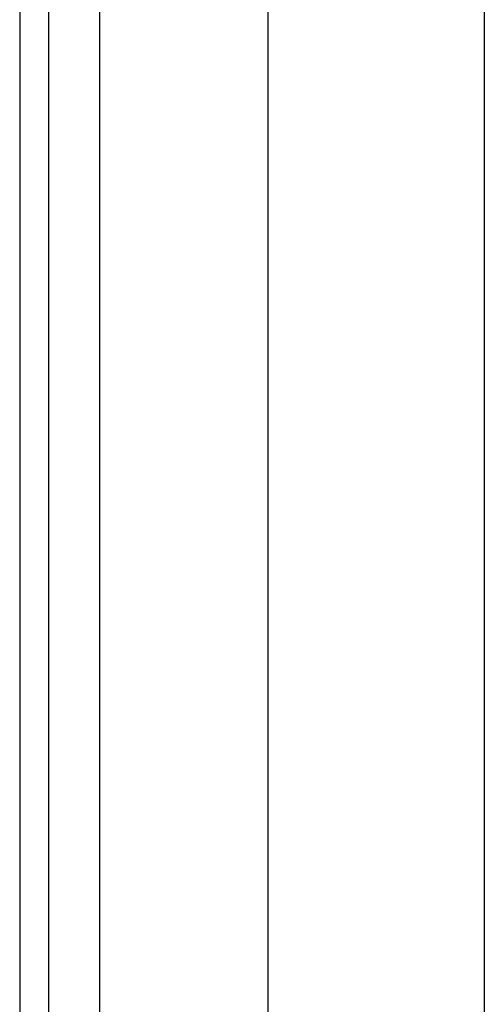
# Model space of a CAD drawing. Header units: inches. Extents: x 4 to 105, y 5 to 58.
# Tile 23 of 133: x 3.518 to 4.364, y 16.151 to 17.943. Entities that reach past the tile are written whole.
import ezdxf

# ---------------------------------------------------------------- set-up
doc = ezdxf.new("R2010")
doc.units = ezdxf.units.IN
doc.header["$MEASUREMENT"] = 0
doc.layers.add('Visible Edges(ANSI)', color=7, linetype='Continuous', lineweight=25)
doc.layers.add('Visible Tangent Edges(ANSI)', color=7, linetype='Continuous', lineweight=25)

msp = doc.modelspace()

# ---------------------------------------------------------------- linework, layer by layer
at = {"layer": 'Visible Edges(ANSI)'}
for p, q in [((3.5179, 39.1425), (3.5179, 9.6315)), ((3.5709, 9.6315), (3.5709, 39.1425)), ((3.9699, 14.1184), (3.9699, 34.6556)), ((4.3636, 34.6546), (4.3636, 14.1194))]:
    msp.add_line(p, q, dxfattribs=at)
at = {"layer": 'Visible Tangent Edges(ANSI)'}
msp.add_line((3.6639, 9.6315), (3.6639, 39.1425), dxfattribs=at)

doc.saveas('drawing.dxf')
